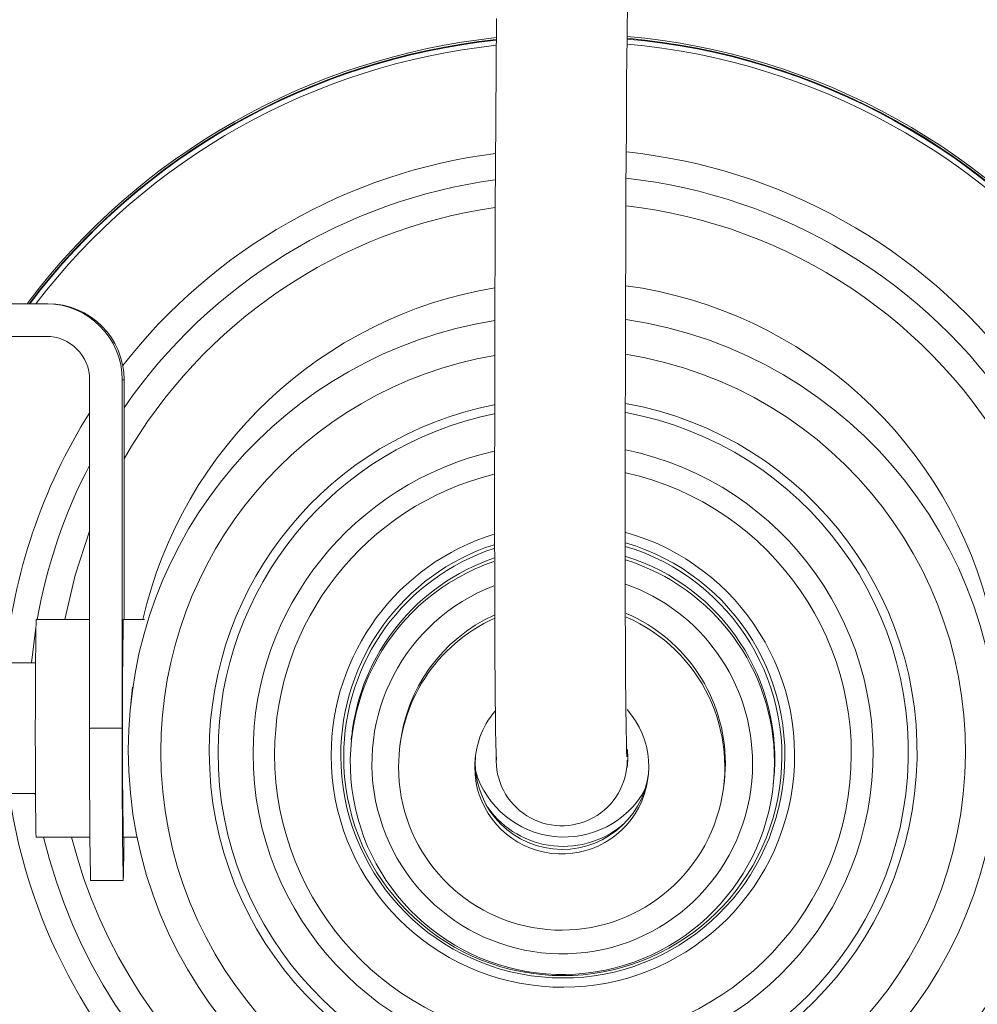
# Model space of a CAD drawing. Header units: millimetres. Extents: x -89 to 255, y -405 to 0.
# Tile 13 of 18: x -52 to -8, y -144 to -98. Entities that reach past the tile are written whole.
import ezdxf

# ---------------------------------------------------------------- set-up
doc = ezdxf.new("R2010")
doc.units = ezdxf.units.MM

msp = doc.modelspace()

# ---------------------------------------------------------------- linework, layer by layer
at = {"color": 7, "linetype": 'Continuous', "lineweight": 15}
for p, q in [((-50.35, -111.408), (-56.431, -111.408)), ((-56.431, -112.908), (-50.431, -112.908)), ((-48.431, -114.908), (-48.431, -130.908)), ((-46.931, -130.908), (-46.931, -114.908)), ((-46.931, -114.908), (-46.85, -114.908)), ((-46.85, -125.908), (-46.85, -114.908)), ((-48.431, -125.908), (-50.891, -125.908)), ((-45.915, -125.908), (-46.891, -125.908)), ((-50.914, -127.908), (-55.89, -127.908)), ((-46.461, -129.023), (-46.542, -129.775)), ((-48.431, -130.908), (-46.931, -130.908)), ((-36.393, -131.269), (-36.411, -131.431)), ((-34.179, -131.724), (-34.196, -131.886)), ((-19.264, -133.32), (-19.222, -132.522)), ((-19.281, -133.482), (-19.264, -133.32)), ((-17.021, -133.506), (-17.004, -133.345)), ((-55.89, -133.908), (-50.914, -133.908)), ((-50.891, -135.908), (-48.419, -135.908)), ((-46.891, -135.908), (-46.248, -135.908)), ((-46.891, -137.908), (-48.391, -137.908))]:
    msp.add_line(p, q, dxfattribs=at)
at = {"color": 8, "linetype": 'Continuous', "lineweight": 15}
for p, q in [((-50.901, -126.276), (-51.109, -127.908)), ((-50.934, -133.908), (-50.913, -134.044))]:
    msp.add_line(p, q, dxfattribs=at)
at = {"color": 7, "linetype": 'Continuous', "lineweight": 15, "flags": 128}
for points in [[(-23.743, -132.215), (-23.758, -131.949), (-23.771, -131.526), (-23.782, -130.953), (-23.796, -129.839), (-23.806, -128.49), (-23.814, -126.989), (-23.819, -125.429), (-23.822, -123.888), (-23.824, -122.431), (-23.824, -120.676), (-23.824, -118.909), (-23.822, -117.08), (-23.818, -114.267), (-23.81, -111.431), (-23.8, -108.641), (-23.789, -106.078), (-23.773, -103.395), (-23.758, -101.117), (-23.742, -99.182), (-23.726, -97.419)], [(-29.735, -98.317), (-29.754, -100.555), (-29.77, -102.835), (-29.784, -105.126), (-29.793, -106.91), (-29.802, -108.977), (-29.81, -111.339), (-29.817, -113.912), (-29.822, -116.609), (-29.824, -119.373), (-29.824, -122.133), (-29.822, -123.469), (-29.82, -124.691), (-29.814, -126.76), (-29.81, -127.693), (-29.804, -128.776), (-29.799, -129.538), (-29.791, -130.289), (-29.782, -130.988), (-29.771, -131.59), (-29.757, -132.062), (-29.741, -132.373)], [(-23.712, -132.59), (-23.697, -132.296), (-23.725, -131.89)], [(-23.736, -132.706), (-23.735, -132.711), (-23.712, -132.591)], [(-50.891, -135.908), (-50.893, -135.891), (-50.899, -135.705)]]:
    msp.add_lwpolyline(points, dxfattribs=at)
at = {"color": 8, "linetype": 'Continuous', "lineweight": 15, "flags": 128}
msp.add_lwpolyline([(-48.431, -121.863), (-49.097, -123.883), (-49.569, -125.908)], dxfattribs=at)
at = {"color": 7, "linetype": 'Continuous', "lineweight": 15}
for centre, radius, start, end in [((-25.917, -125.287), 57.969, 124.11652, 0.00244), ((-25.936, -125.453), 56.971, 124.7762, 0.0027), ((-26.479, -130.097), 30.997, 96.063, 142.9192), ((-26.481, -130.131), 30.999, 96.0512, 142.8422), ((-26.461, -130.122), 31.022, 37.1026, 84.9624), ((-26.464, -130.153), 31.021, 37.1774, 84.9531), ((-26.514, -130.382), 19.98, 99.5025, 167.0594), ((-26.485, -130.399), 19.997, 12.9784, 82.2764), ((-50.431, -114.908), 3.5, 359.9995, 89.9995), ((-50.35, -114.908), 3.5, 359.9995, 89.9995), ((-26.669, -131.917), 19.986, 179.9617, 81.7551), ((-26.683, -131.907), 19.972, 99.0325, 179.9895), ((-50.431, -114.908), 2, 359.9995, 89.9995), ((-26.71, -132.473), 9.744, 108.8202, 0.0268), ((-26.714, -132.308), 9.734, 108.6612, 173.8734), ((-26.707, -132.476), 9.741, 0.0458, 72.7015), ((-26.689, -132.313), 9.739, 353.9222, 72.7192), ((-26.735, -132.523), 7.487, 114.5864, 173.8775), ((-26.714, -132.528), 7.492, 0.0444, 66.9499), ((311.944, -131.108), 362.872, 179.17896, 180.7259), ((296.243, -130.908), 343.17, 179.16517, 180.83483), ((-26.744, -132.687), 7.495, 179.9715, 66.7182), ((-26.752, -132.684), 7.486, 114.1976, 179.9987), ((-26.741, -132.684), 3.998, 180.0006, 41.2686), ((-26.749, -132.683), 3.99, 139.9967, 180.0129), ((267.493, -132.586), 315.929, 179.69567, 180.96522), ((244.061, -132.73), 290.998, 179.64129, 181.0196), ((-26.717, -132.475), 4, 175.4289, 352.3534), ((-26.743, -132.378), 3.01, 176.7667, 359.9665), ((-26.629, -131.653), 4.252, 196.9979, 330.7843), ((-26.674, -132.082), 4.254, 215.8004, 311.9819), ((-112.05, -135.987), 65.188, 358.31156, 0.06968), ((-26.458, -130.037), 31.01, 196.5556, 343.4317)]:
    msp.add_arc(centre, radius, start, end, dxfattribs=at)
at = {"color": 8, "linetype": 'Continuous', "lineweight": 15}
for centre, radius, start, end in [((-25.985, -125.326), 57.464, 179.98611, 56.59915), ((-26.001, -125.49), 56.622, 179.9855, 56.0154), ((-26.476, -130.085), 31.07, 96.046, 143.0495), ((-26.467, -130.177), 30.811, 37.5294, 84.919), ((-26.459, -130.107), 31.092, 36.9702, 84.9729), ((-26.485, -130.15), 30.784, 96.0965, 142.4943), ((-26.474, -130.247), 25.951, 37.547, 84.0187), ((-26.49, -130.227), 25.931, 97.3028, 141.9607), ((-26.493, -130.234), 24.735, 97.6848, 145.3892), ((-26.476, -130.257), 24.758, 33.9217, 83.7589), ((-26.495, -130.236), 23.481, 98.0897, 150.0975), ((-26.475, -130.258), 23.504, 29.0691, 83.4247), ((-26.677, -131.996), 18.487, 179.9622, 81.0632), ((-26.689, -131.988), 18.474, 99.7529, 179.9881), ((-26.675, -131.994), 16.261, 179.9638, 79.8498), ((-26.687, -131.987), 16.249, 101.1815, 179.9901), ((-26.541, -130.185), 25.864, 147.8163, 174.9501), ((-26.676, -132.005), 15.858, 179.9639, 79.5622), ((-26.688, -131.998), 15.846, 101.4743, 179.9902), ((-26.682, -132.069), 14.243, 179.9636, 78.3509), ((-26.693, -132.063), 14.231, 102.7808, 179.991), ((-26.54, -130.198), 24.675, 152.5195, 169.9882), ((-26.685, -132.101), 13.247, 179.9652, 77.4351), ((-26.695, -132.095), 13.237, 103.771, 179.9902), ((-26.689, -132.158), 10.646, 179.9665, 74.2402), ((-26.699, -132.153), 10.636, 107.2209, 179.9935), ((-26.691, -132.176), 10.202, 179.9691, 73.6261), ((-26.701, -132.171), 10.192, 108.004, 179.9974), ((-26.694, -132.203), 10.066, 179.9692, 73.4292), ((-26.704, -132.198), 10.056, 108.2037, 179.9975), ((-26.714, -132.53), 8.742, 0.0486, 70.5837), ((-26.716, -132.525), 8.745, 111.0317, 0.0196), ((-26.471, -130.156), 25.937, 188.3172, 351.6828), ((-26.472, -130.166), 24.748, 193.4148, 346.5852), ((-26.473, -130.176), 23.499, 194.1182, 345.8818), ((-26.461, -130.059), 30.798, 196.6287, 343.7314), ((-26.453, -129.99), 31.082, 196.6061, 343.3812)]:
    msp.add_arc(centre, radius, start, end, dxfattribs=at)

doc.saveas('drawing.dxf')
